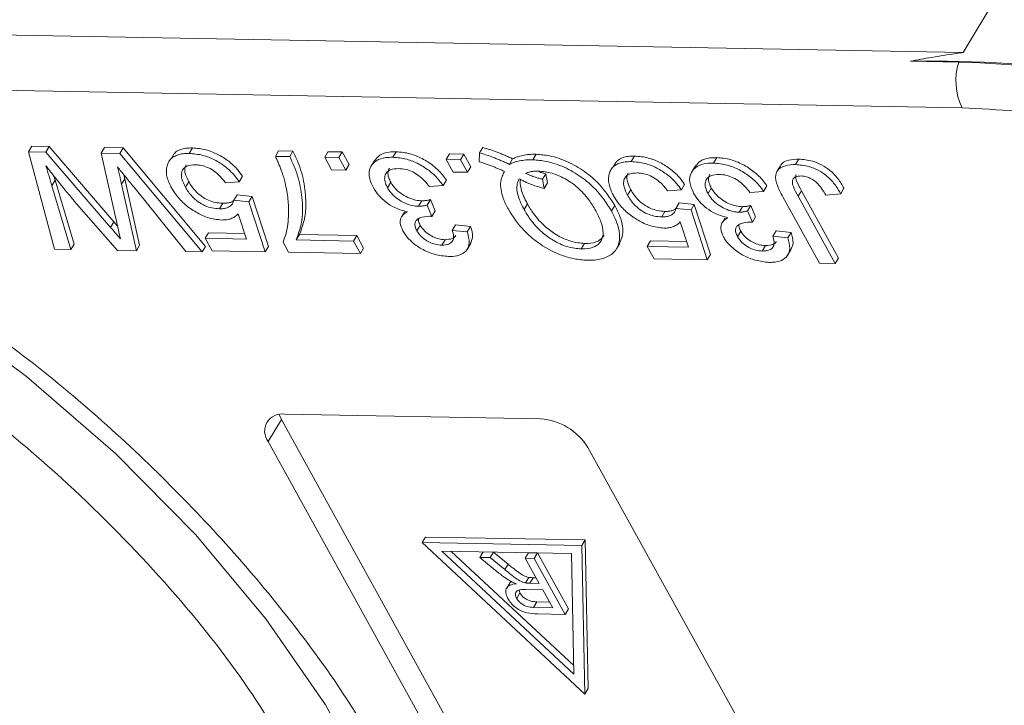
# Model space of a CAD drawing. Header units: millimetres. Extents: x 8853 to 11418, y 45 to 1005.
# Tile 91 of 256: x 9657 to 9679, y 692 to 707. Entities that reach past the tile are written whole.
import ezdxf

# ---------------------------------------------------------------- set-up
doc = ezdxf.new("R2010")
doc.units = ezdxf.units.MM

msp = doc.modelspace()

# ---------------------------------------------------------------- linework, layer by layer
at = {"color": 7, "linetype": 'Continuous', "lineweight": 15}
for p, q in [((9678.956, 707.487), (9678.046, 705.977)), ((9678.046, 705.977), (9649.964, 706.492)), ((9677.953, 705.767), (9676.883, 705.786)), ((9649.153, 705.284), (9678.024, 704.755)), ((9657.496, 703.909), (9657.423, 703.788)), ((9657.996, 701.639), (9657.423, 703.788)), ((9657.423, 703.788), (9657.805, 703.781)), ((9657.496, 703.909), (9657.878, 703.902)), ((9657.878, 703.902), (9657.805, 703.781)), ((9657.805, 703.781), (9659.235, 702.121)), ((9657.878, 703.902), (9659.307, 702.241)), ((9659.027, 703.759), (9659.1, 703.88)), ((9659.1, 703.88), (9659.512, 703.872)), ((9659.512, 703.872), (9659.439, 703.751)), ((9659.512, 703.872), (9661.328, 701.7)), ((9660.968, 703.751), (9661.04, 703.872)), ((9662.942, 703.809), (9662.87, 703.688)), ((9662.942, 703.809), (9663.259, 703.804)), ((9663.259, 703.804), (9663.186, 703.683)), ((9663.958, 703.669), (9664.031, 703.789)), ((9664.031, 703.789), (9664.347, 703.784)), ((9664.347, 703.784), (9664.274, 703.663)), ((9664.347, 703.784), (9664.5, 703.507)), ((9665.465, 703.668), (9665.538, 703.789)), ((9667.448, 703.883), (9667.375, 703.762)), ((9659.387, 702.152), (9659.027, 703.759)), ((9659.027, 703.759), (9659.439, 703.751)), ((9659.439, 703.751), (9661.256, 701.579)), ((9660.639, 703.753), (9660.567, 703.633)), ((9662.87, 703.688), (9663.186, 703.683)), ((9663.958, 703.669), (9664.274, 703.663)), ((9664.111, 703.392), (9663.958, 703.669)), ((9664.274, 703.663), (9664.427, 703.386)), ((9665.065, 703.605), (9664.992, 703.484)), ((9666.64, 703.619), (9666.713, 703.74)), ((9666.64, 703.619), (9666.957, 703.614)), ((9666.794, 703.342), (9666.64, 703.619)), ((9666.713, 703.74), (9667.03, 703.734)), ((9667.03, 703.734), (9666.957, 703.614)), ((9666.957, 703.614), (9667.11, 703.336)), ((9667.03, 703.734), (9667.183, 703.457)), ((9667.37, 703.567), (9667.375, 703.762)), ((9668.106, 703.632), (9668.034, 703.511)), ((9668.625, 703.733), (9668.552, 703.612)), ((9670.396, 703.574), (9670.324, 703.454)), ((9670.724, 703.572), (9670.797, 703.693)), ((9672.539, 703.539), (9672.612, 703.659)), ((9674.347, 703.505), (9674.42, 703.626)), ((9664.427, 703.386), (9664.111, 703.392)), ((9664.5, 703.507), (9664.427, 703.386)), ((9667.11, 703.336), (9666.794, 703.342)), ((9667.183, 703.457), (9667.11, 703.336)), ((9667.928, 703.353), (9667.899, 703.305)), ((9672.139, 703.475), (9672.066, 703.354)), ((9674.009, 703.471), (9673.936, 703.35)), ((9658.011, 703.159), (9657.938, 703.039)), ((9657.983, 703.254), (9658.011, 703.159)), ((9658.011, 703.159), (9658.428, 701.753)), ((9659.547, 703.193), (9659.474, 703.072)), ((9659.547, 703.193), (9659.875, 701.727)), ((9660.957, 703.129), (9660.885, 703.008)), ((9662.072, 703.127), (9661.77, 703.105)), ((9662.144, 703.248), (9662.072, 703.127)), ((9665.416, 703.118), (9665.343, 702.997)), ((9666.643, 703.166), (9666.57, 703.045)), ((9668.763, 703.184), (9668.836, 703.305)), ((9668.803, 702.98), (9668.763, 703.184)), ((9668.876, 703.101), (9668.836, 703.305)), ((9657.938, 703.039), (9658.355, 701.632)), ((9659.474, 703.072), (9659.802, 701.606)), ((9660.896, 701.586), (9659.744, 703.014)), ((9666.57, 703.045), (9666.269, 703.023)), ((9668.803, 702.98), (9668.876, 703.101)), ((9670.714, 702.95), (9670.642, 702.829)), ((9671.829, 702.948), (9671.527, 702.926)), ((9671.901, 703.069), (9671.829, 702.948)), ((9672.49, 702.989), (9672.418, 702.868)), ((9673.645, 702.915), (9673.343, 702.893)), ((9673.717, 703.036), (9673.645, 702.915)), ((9674.477, 702.93), (9674.404, 702.809)), ((9674.477, 702.93), (9675.299, 701.444)), ((9675.418, 702.984), (9675.346, 702.863)), ((9659.383, 701.614), (9658.432, 702.703)), ((9662.026, 702.839), (9661.953, 702.718)), ((9661.953, 702.718), (9662.285, 702.685)), ((9662.026, 702.839), (9662.358, 702.805)), ((9662.358, 702.805), (9662.285, 702.685)), ((9662.285, 702.685), (9662.645, 701.581)), ((9662.358, 702.805), (9662.718, 701.702)), ((9666.101, 702.708), (9666.029, 702.587)), ((9666.29, 702.733), (9666.217, 702.613)), ((9666.29, 702.733), (9666.395, 702.485)), ((9674.878, 701.329), (9674.067, 702.796)), ((9674.404, 702.809), (9675.226, 701.323)), ((9675.346, 702.863), (9675.016, 702.835)), ((9661.711, 702.653), (9661.638, 702.532)), ((9666.217, 702.613), (9666.322, 702.364)), ((9666.395, 702.485), (9666.322, 702.364)), ((9668.359, 702.517), (9668.431, 702.638)), ((9670.361, 702.605), (9670.288, 702.484)), ((9671.468, 702.474), (9671.395, 702.353)), ((9671.783, 702.66), (9671.71, 702.539)), ((9671.71, 702.539), (9672.042, 702.506)), ((9671.783, 702.66), (9672.115, 702.627)), ((9672.115, 702.627), (9672.042, 702.506)), ((9672.042, 702.506), (9672.402, 701.402)), ((9672.115, 702.627), (9672.474, 701.523)), ((9673.176, 702.578), (9673.103, 702.457)), ((9673.364, 702.604), (9673.291, 702.483)), ((9673.291, 702.483), (9673.397, 702.234)), ((9673.364, 702.604), (9673.469, 702.355)), ((9662.233, 701.863), (9662.049, 702.42)), ((9665.656, 702.352), (9665.646, 702.336)), ((9665.719, 702.457), (9665.66, 702.36)), ((9672.793, 702.327), (9672.734, 702.23)), ((9673.469, 702.355), (9673.397, 702.234)), ((9659.307, 702.241), (9659.235, 702.121)), ((9666.068, 702.166), (9665.995, 702.045)), ((9666.847, 702.175), (9666.774, 702.054)), ((9666.774, 702.054), (9667.106, 702.02)), ((9666.847, 702.175), (9667.178, 702.141)), ((9667.178, 702.141), (9667.106, 702.02)), ((9671.99, 701.684), (9671.806, 702.241)), ((9672.73, 702.223), (9672.72, 702.207)), ((9673.142, 702.036), (9673.07, 701.915)), ((9673.921, 702.045), (9673.848, 701.924)), ((9673.921, 702.045), (9674.253, 702.011)), ((9661.393, 702.001), (9661.321, 701.88)), ((9661.474, 701.603), (9661.321, 701.88)), ((9661.321, 701.88), (9662.233, 701.863)), ((9661.393, 702.001), (9662.192, 701.986)), ((9663.327, 701.843), (9663.399, 701.964)), ((9663.327, 701.843), (9664.592, 701.82)), ((9663.399, 701.964), (9664.665, 701.941)), ((9664.665, 701.941), (9664.592, 701.82)), ((9664.592, 701.82), (9664.746, 701.543)), ((9664.665, 701.941), (9664.818, 701.664)), ((9666.615, 701.85), (9666.542, 701.729)), ((9671.15, 701.822), (9671.077, 701.701)), ((9671.15, 701.822), (9671.949, 701.807)), ((9673.848, 701.924), (9674.18, 701.891)), ((9674.253, 702.011), (9674.18, 701.891)), ((9658.355, 701.632), (9657.996, 701.639)), ((9658.428, 701.753), (9658.355, 701.632)), ((9659.802, 701.606), (9659.383, 701.614)), ((9659.875, 701.727), (9659.802, 701.606)), ((9661.328, 701.7), (9661.256, 701.579)), ((9662.645, 701.581), (9661.474, 701.603)), ((9662.718, 701.702), (9662.645, 701.581)), ((9663.163, 701.572), (9663.039, 701.796)), ((9664.818, 701.664), (9664.746, 701.543)), ((9667.1, 701.635), (9667.173, 701.756)), ((9669.621, 701.645), (9669.694, 701.766)), ((9670.397, 701.646), (9670.47, 701.767)), ((9671.231, 701.424), (9671.077, 701.701)), ((9671.077, 701.701), (9671.99, 701.684)), ((9673.689, 701.72), (9673.616, 701.599)), ((9674.174, 701.505), (9674.247, 701.626)), ((9661.256, 701.579), (9660.896, 701.586)), ((9664.746, 701.543), (9663.163, 701.572)), ((9672.402, 701.402), (9671.231, 701.424)), ((9672.474, 701.523), (9672.402, 701.402)), ((9675.299, 701.444), (9675.226, 701.323)), ((9675.226, 701.323), (9674.878, 701.329)), ((9662.953, 697.993), (9663.004, 697.881)), ((9663.077, 698.002), (9668.719, 697.898)), ((9662.713, 697.397), (9663.004, 697.881)), ((9663.004, 697.881), (9670.857, 683.681)), ((9670.566, 683.198), (9662.713, 697.397)), ((9669.766, 697.268), (9677.62, 683.069)), ((9666.181, 695.293), (9666.108, 695.172)), ((9669.634, 695.108), (9666.108, 695.172)), ((9666.108, 695.172), (9669.702, 691.83)), ((9669.707, 695.228), (9666.181, 695.293)), ((9669.707, 695.228), (9669.634, 695.108)), ((9669.702, 691.83), (9669.634, 695.108)), ((9669.774, 691.951), (9669.707, 695.228)), ((9666.542, 694.981), (9669.405, 694.928)), ((9669.459, 692.268), (9666.542, 694.981)), ((9669.455, 692.461), (9666.749, 694.977)), ((9667.384, 694.843), (9667.456, 694.964)), ((9667.612, 694.839), (9667.684, 694.96)), ((9668.004, 694.696), (9667.684, 694.96)), ((9668.385, 694.825), (9668.458, 694.946)), ((9668.657, 694.942), (9668.458, 694.946)), ((9668.584, 694.821), (9668.657, 694.942)), ((9669.34, 693.707), (9668.657, 694.942)), ((9669.405, 694.928), (9669.459, 692.268)), ((9667.804, 694.498), (9667.384, 694.843)), ((9667.384, 694.843), (9667.612, 694.839)), ((9667.612, 694.839), (9667.932, 694.575)), ((9667.932, 694.575), (9668.004, 694.696)), ((9668.385, 694.825), (9668.692, 694.271)), ((9668.584, 694.821), (9668.385, 694.825)), ((9668.584, 694.821), (9669.267, 693.587)), ((9668.048, 694.289), (9667.975, 694.168)), ((9668.074, 694.312), (9668.049, 694.288)), ((9668.387, 694.282), (9668.46, 694.403)), ((9668.488, 694.275), (9668.561, 694.395)), ((9668.488, 694.275), (9668.692, 694.271)), ((9668.624, 694.394), (9668.561, 694.395)), ((9668.195, 693.939), (9668.268, 694.06)), ((9668.268, 694.06), (9668.247, 694.121)), ((9668.393, 694.135), (9668.771, 694.128)), ((9668.771, 694.128), (9668.99, 693.733)), ((9668.569, 693.74), (9668.642, 693.861)), ((9668.921, 693.856), (9668.642, 693.861)), ((9668.99, 693.733), (9668.569, 693.74)), ((9669.267, 693.587), (9668.655, 693.598)), ((9669.267, 693.587), (9669.34, 693.707)), ((9669.702, 691.83), (9669.774, 691.951))]:
    msp.add_line(p, q, dxfattribs=at)
at = {"color": 7, "linetype": 'Continuous', "lineweight": 15, "flags": 128}
msp.add_lwpolyline([(9645.862, 705.069), (9648.28, 704.189), (9650.676, 703.107), (9653.015, 701.84), (9655.261, 700.408), (9657.38, 698.832), (9659.339, 697.136), (9661.109, 695.346), (9662.662, 693.489), (9663.975, 691.594), (9665.029, 689.69), (9665.806, 687.805), (9666.296, 685.968), (9666.49, 684.207), (9666.386, 682.549), (9665.985, 681.019), (9665.407, 679.822)], dxfattribs=at)
at = {"color": 7, "linetype": 'Continuous', "lineweight": 15}
for centre, radius, start, end in [((9677.336, 680.395), 25.395, 71.4087, 91.0234), ((9679.24, 705.349), 1.353, 162.0005, 206.0242), ((9677.157, 679.571), 26.208, 71.9714, 88.2611), ((9663.01, 697.63), 0.377, 79.7431, 218.1605), ((9668.635, 696.573), 1.328, 31.5519, 86.3409)]:
    msp.add_arc(centre, radius, start, end, dxfattribs=at)
for points, knots in [([(9678.046, 705.977), (9678.038, 705.975), (9677.804, 705.943), (9677.413, 705.883), (9677.038, 705.815), (9676.883, 705.786)], [0, 0, 0, 0, 0.0204398, 0.5957565, 1, 1, 1, 1]), ([(9644.548, 704.2), (9645.467, 703.912), (9647.341, 703.325), (9650.185, 702.055), (9653.008, 700.498), (9655.707, 698.665), (9658.181, 696.629), (9660.334, 694.464), (9662.141, 692.255), (9663.03, 690.776), (9663.466, 690.05)], [0, 0, 0, 0, 0.119843, 0.244, 0.371208, 0.5, 0.628792, 0.756, 0.880157, 1, 1, 1, 1]), ([(9660.643, 703.751), (9660.654, 703.763), (9660.687, 703.8), (9660.774, 703.84), (9660.877, 703.864), (9660.968, 703.872), (9661.016, 703.872), (9661.04, 703.872)], [0, 0, 0, 0, 0.133423, 0.416271, 0.710551, 0.854799, 1, 1, 1, 1]), ([(9661.04, 703.872), (9661.139, 703.864), (9661.319, 703.85), (9661.603, 703.739), (9661.848, 703.584), (9662.029, 703.411), (9662.111, 703.295), (9662.144, 703.248)], [0, 0, 0, 0, 0.248379, 0.451028, 0.653732, 0.857674, 1, 1, 1, 1]), ([(9663.259, 703.804), (9663.298, 703.721), (9663.414, 703.474), (9663.519, 703.07), (9663.555, 702.642), (9663.517, 702.268), (9663.439, 702.066), (9663.399, 701.964)], [0, 0, 0, 0, 0.1208896, 0.3630487, 0.6114263, 0.8042019, 1, 1, 1, 1]), ([(9665.07, 703.601), (9665.1, 703.641), (9665.169, 703.732), (9665.347, 703.785), (9665.485, 703.788), (9665.538, 703.789)], [0, 0, 0, 0, 0.333604, 0.74663, 1, 1, 1, 1]), ([(9665.538, 703.789), (9665.637, 703.781), (9665.821, 703.765), (9666.112, 703.646), (9666.365, 703.483), (9666.54, 703.312), (9666.617, 703.203), (9666.643, 703.166)], [0, 0, 0, 0, 0.2495954, 0.4606301, 0.6714689, 0.8868588, 1, 1, 1, 1]), ([(9667.448, 703.883), (9667.5, 703.868), (9667.604, 703.839), (9667.738, 703.791), (9667.848, 703.748), (9667.934, 703.712), (9668.02, 703.673), (9668.078, 703.646), (9668.106, 703.632)], [0, 0, 0, 0, 0.237022, 0.475091, 0.605871, 0.736859, 0.868386, 1, 1, 1, 1]), ([(9660.968, 703.751), (9660.921, 703.75), (9660.828, 703.749), (9660.705, 703.721), (9660.603, 703.67), (9660.54, 703.609), (9660.505, 703.549), (9660.492, 703.516), (9660.486, 703.5)], [0, 0, 0, 0, 0.195914, 0.39631, 0.592972, 0.797743, 0.898464, 1, 1, 1, 1]), ([(9660.968, 703.751), (9661.067, 703.743), (9661.246, 703.729), (9661.531, 703.618), (9661.775, 703.463), (9661.956, 703.29), (9662.038, 703.175), (9662.072, 703.127)], [0, 0, 0, 0, 0.248379, 0.451028, 0.653732, 0.857674, 1, 1, 1, 1]), ([(9663.085, 703.103), (9663.075, 703.143), (9663.055, 703.222), (9663.02, 703.331), (9662.983, 703.429), (9662.948, 703.515), (9662.91, 703.602), (9662.883, 703.659), (9662.87, 703.688)], [0, 0, 0, 0, 0.207128, 0.414579, 0.560657, 0.706858, 0.853397, 1, 1, 1, 1]), ([(9663.186, 703.683), (9663.225, 703.6), (9663.342, 703.354), (9663.447, 702.949), (9663.482, 702.521), (9663.444, 702.147), (9663.366, 701.945), (9663.327, 701.843)], [0, 0, 0, 0, 0.12089, 0.363049, 0.611426, 0.804202, 1, 1, 1, 1]), ([(9665.026, 703.005), (9664.988, 703.089), (9664.913, 703.258), (9664.959, 703.462), (9665.091, 703.604), (9665.274, 703.665), (9665.412, 703.667), (9665.465, 703.668)], [0, 0, 0, 0, 0.228572, 0.459007, 0.660095, 0.870765, 1, 1, 1, 1]), ([(9665.465, 703.668), (9665.565, 703.66), (9665.748, 703.644), (9666.039, 703.526), (9666.292, 703.362), (9666.467, 703.191), (9666.544, 703.082), (9666.57, 703.045)], [0, 0, 0, 0, 0.249595, 0.46063, 0.671469, 0.886859, 1, 1, 1, 1]), ([(9667.929, 703.353), (9667.903, 703.365), (9667.851, 703.388), (9667.773, 703.422), (9667.695, 703.454), (9667.602, 703.49), (9667.493, 703.53), (9667.412, 703.555), (9667.37, 703.567)], [0, 0, 0, 0, 0.1399626, 0.2799557, 0.4199377, 0.560053, 0.7795716, 1, 1, 1, 1]), ([(9667.375, 703.762), (9667.427, 703.747), (9667.531, 703.718), (9667.665, 703.67), (9667.775, 703.627), (9667.861, 703.591), (9667.948, 703.552), (9668.005, 703.525), (9668.034, 703.511)], [0, 0, 0, 0, 0.237022, 0.475091, 0.605871, 0.736859, 0.868386, 1, 1, 1, 1]), ([(9668.034, 703.511), (9668.067, 703.527), (9668.136, 703.559), (9668.237, 703.586), (9668.325, 703.6), (9668.398, 703.608), (9668.473, 703.612), (9668.526, 703.612), (9668.552, 703.612)], [0, 0, 0, 0, 0.236029, 0.474761, 0.60501, 0.7357, 0.867655, 1, 1, 1, 1]), ([(9668.106, 703.632), (9668.14, 703.648), (9668.208, 703.68), (9668.309, 703.706), (9668.398, 703.721), (9668.471, 703.729), (9668.546, 703.733), (9668.598, 703.733), (9668.625, 703.733)], [0, 0, 0, 0, 0.236029, 0.474761, 0.60501, 0.7357, 0.867655, 1, 1, 1, 1]), ([(9668.552, 703.612), (9668.65, 703.604), (9668.869, 703.588), (9669.247, 703.46), (9669.625, 703.242), (9670.01, 702.911), (9670.182, 702.646), (9670.288, 702.484)], [0, 0, 0, 0, 0.150098, 0.337156, 0.525352, 0.708308, 1, 1, 1, 1]), ([(9668.625, 703.733), (9668.722, 703.725), (9668.942, 703.709), (9669.319, 703.581), (9669.698, 703.363), (9670.083, 703.031), (9670.255, 702.767), (9670.361, 702.605)], [0, 0, 0, 0, 0.150098, 0.337156, 0.525352, 0.708308, 1, 1, 1, 1]), ([(9670.724, 703.572), (9670.678, 703.571), (9670.585, 703.57), (9670.462, 703.542), (9670.36, 703.491), (9670.297, 703.43), (9670.261, 703.37), (9670.249, 703.337), (9670.243, 703.321)], [0, 0, 0, 0, 0.195914, 0.39631, 0.592972, 0.797743, 0.898464, 1, 1, 1, 1]), ([(9670.4, 703.572), (9670.411, 703.584), (9670.444, 703.621), (9670.531, 703.661), (9670.634, 703.685), (9670.725, 703.693), (9670.773, 703.693), (9670.797, 703.693)], [0, 0, 0, 0, 0.133423, 0.416271, 0.710551, 0.854799, 1, 1, 1, 1]), ([(9670.724, 703.572), (9670.823, 703.564), (9671.003, 703.55), (9671.288, 703.439), (9671.532, 703.284), (9671.713, 703.111), (9671.795, 702.996), (9671.829, 702.948)], [0, 0, 0, 0, 0.248379, 0.451028, 0.653732, 0.857674, 1, 1, 1, 1]), ([(9670.797, 703.693), (9670.896, 703.685), (9671.076, 703.671), (9671.36, 703.56), (9671.605, 703.405), (9671.786, 703.232), (9671.868, 703.117), (9671.901, 703.069)], [0, 0, 0, 0, 0.248379, 0.451028, 0.653732, 0.857674, 1, 1, 1, 1]), ([(9672.144, 703.471), (9672.175, 703.512), (9672.243, 703.602), (9672.421, 703.656), (9672.56, 703.658), (9672.612, 703.659)], [0, 0, 0, 0, 0.333604, 0.74663, 1, 1, 1, 1]), ([(9672.612, 703.659), (9672.712, 703.651), (9672.895, 703.635), (9673.186, 703.517), (9673.439, 703.353), (9673.614, 703.182), (9673.691, 703.073), (9673.717, 703.036)], [0, 0, 0, 0, 0.2495954, 0.4606301, 0.6714689, 0.8868588, 1, 1, 1, 1]), ([(9674.017, 703.467), (9674.023, 703.483), (9674.044, 703.538), (9674.162, 703.6), (9674.303, 703.626), (9674.402, 703.626), (9674.42, 703.626)], [0, 0, 0, 0, 0.13032, 0.452849, 0.901185, 1, 1, 1, 1]), ([(9674.42, 703.626), (9674.519, 703.618), (9674.681, 703.606), (9674.925, 703.508), (9675.125, 703.374), (9675.298, 703.191), (9675.377, 703.055), (9675.418, 702.984)], [0, 0, 0, 0, 0.257051, 0.4188059, 0.5813296, 0.7801411, 1, 1, 1, 1]), ([(9658.432, 702.703), (9658.365, 702.783), (9658.26, 702.908), (9658.123, 703.078), (9658.015, 703.212), (9657.91, 703.347), (9657.841, 703.437), (9657.806, 703.482)], [0, 0, 0, 0, 0.310606, 0.482888, 0.655191, 0.82758, 1, 1, 1, 1]), ([(9657.806, 703.482), (9657.818, 703.442), (9657.842, 703.362), (9657.875, 703.249), (9657.908, 703.141), (9657.928, 703.073), (9657.938, 703.039)], [0, 0, 0, 0, 0.27018, 0.54036, 0.770179, 1, 1, 1, 1]), ([(9659.744, 703.014), (9659.711, 703.054), (9659.646, 703.135), (9659.554, 703.248), (9659.468, 703.354), (9659.415, 703.42), (9659.389, 703.453)], [0, 0, 0, 0, 0.275241, 0.550482, 0.775241, 1, 1, 1, 1]), ([(9659.389, 703.453), (9659.398, 703.414), (9659.415, 703.335), (9659.438, 703.233), (9659.458, 703.145), (9659.469, 703.096), (9659.474, 703.072)], [0, 0, 0, 0, 0.308896, 0.617792, 0.808896, 1, 1, 1, 1]), ([(9660.486, 703.5), (9660.478, 703.467), (9660.46, 703.399), (9660.466, 703.285), (9660.498, 703.164), (9660.54, 703.067), (9660.57, 703.011), (9660.577, 702.997)], [0, 0, 0, 0, 0.228036, 0.461347, 0.689746, 0.923403, 1, 1, 1, 1]), ([(9661.103, 703.502), (9661.037, 703.497), (9660.924, 703.49), (9660.828, 703.413), (9660.792, 703.315), (9660.802, 703.178), (9660.854, 703.07), (9660.885, 703.008)], [0, 0, 0, 0, 0.2426891, 0.4065842, 0.570206, 0.7509459, 1, 1, 1, 1]), ([(9660.898, 703.501), (9660.888, 703.48), (9660.862, 703.426), (9660.876, 703.298), (9660.928, 703.191), (9660.957, 703.129)], [0, 0, 0, 0, 0.208655, 0.541437, 1, 1, 1, 1]), ([(9661.77, 703.105), (9661.719, 703.171), (9661.635, 703.276), (9661.469, 703.401), (9661.32, 703.47), (9661.196, 703.497), (9661.129, 703.5), (9661.103, 703.502)], [0, 0, 0, 0, 0.323008, 0.519347, 0.717293, 0.893001, 1, 1, 1, 1]), ([(9665.592, 703.419), (9665.524, 703.415), (9665.41, 703.408), (9665.311, 703.328), (9665.274, 703.225), (9665.288, 703.109), (9665.327, 703.03), (9665.343, 702.997)], [0, 0, 0, 0, 0.269591, 0.459441, 0.648883, 0.856246, 1, 1, 1, 1]), ([(9665.386, 703.427), (9665.374, 703.401), (9665.344, 703.341), (9665.361, 703.23), (9665.4, 703.151), (9665.416, 703.118)], [0, 0, 0, 0, 0.310413, 0.717671, 1, 1, 1, 1]), ([(9666.269, 703.023), (9666.199, 703.105), (9666.097, 703.226), (9665.903, 703.351), (9665.744, 703.408), (9665.645, 703.415), (9665.592, 703.419)], [0, 0, 0, 0, 0.404921, 0.593605, 0.78306, 1, 1, 1, 1]), ([(9668.012, 702.52), (9667.99, 702.561), (9667.947, 702.644), (9667.887, 702.79), (9667.842, 702.957), (9667.837, 703.119), (9667.869, 703.252), (9667.909, 703.319), (9667.929, 703.353)], [0, 0, 0, 0, 0.1326843, 0.2660412, 0.4742143, 0.6889345, 0.8428267, 1, 1, 1, 1]), ([(9668.393, 703.312), (9668.412, 703.32), (9668.451, 703.336), (9668.506, 703.35), (9668.554, 703.357), (9668.591, 703.361), (9668.631, 703.363), (9668.658, 703.363), (9668.671, 703.363)], [0, 0, 0, 0, 0.244198, 0.490285, 0.616798, 0.743692, 0.871739, 1, 1, 1, 1]), ([(9668.671, 703.363), (9668.771, 703.353), (9668.972, 703.335), (9669.284, 703.192), (9669.569, 702.988), (9669.787, 702.745), (9669.892, 702.57), (9669.94, 702.489)], [0, 0, 0, 0, 0.20131, 0.404755, 0.576193, 0.805812, 1, 1, 1, 1]), ([(9668.836, 703.305), (9668.81, 703.311), (9668.762, 703.323), (9668.713, 703.338), (9668.691, 703.345)], [0, 0, 0, 0, 0.534824, 1, 1, 1, 1]), ([(9672.1, 702.876), (9672.063, 702.96), (9671.988, 703.128), (9672.033, 703.332), (9672.165, 703.474), (9672.348, 703.535), (9672.487, 703.538), (9672.539, 703.539)], [0, 0, 0, 0, 0.228572, 0.459007, 0.660095, 0.870765, 1, 1, 1, 1]), ([(9672.539, 703.539), (9672.639, 703.53), (9672.823, 703.515), (9673.114, 703.396), (9673.366, 703.232), (9673.541, 703.061), (9673.618, 702.952), (9673.645, 702.915)], [0, 0, 0, 0, 0.249595, 0.46063, 0.671469, 0.886859, 1, 1, 1, 1]), ([(9674.067, 702.796), (9674.024, 702.878), (9673.937, 703.044), (9673.89, 703.258), (9673.955, 703.399), (9674.086, 703.481), (9674.23, 703.505), (9674.329, 703.505), (9674.347, 703.505)], [0, 0, 0, 0, 0.230985, 0.464973, 0.609952, 0.754605, 0.955682, 1, 1, 1, 1]), ([(9674.347, 703.505), (9674.446, 703.498), (9674.608, 703.485), (9674.853, 703.387), (9675.052, 703.253), (9675.225, 703.07), (9675.304, 702.934), (9675.346, 702.863)], [0, 0, 0, 0, 0.257051, 0.4188059, 0.5813296, 0.7801411, 1, 1, 1, 1]), ([(9659.527, 703.282), (9659.528, 703.276), (9659.535, 703.247), (9659.542, 703.217), (9659.547, 703.193)], [0, 0, 0, 0, 0.183492, 1, 1, 1, 1]), ([(9660.957, 703.129), (9661.001, 703.059), (9661.071, 702.946), (9661.233, 702.804), (9661.388, 702.715), (9661.555, 702.663), (9661.656, 702.656), (9661.711, 702.653)], [0, 0, 0, 0, 0.284133, 0.463731, 0.644535, 0.805022, 1, 1, 1, 1]), ([(9665.416, 703.118), (9665.452, 703.064), (9665.516, 702.965), (9665.673, 702.842), (9665.836, 702.756), (9665.985, 702.714), (9666.069, 702.709), (9666.101, 702.708)], [0, 0, 0, 0, 0.254178, 0.457835, 0.661032, 0.868746, 1, 1, 1, 1]), ([(9668.359, 702.517), (9668.337, 702.558), (9668.293, 702.64), (9668.239, 702.773), (9668.201, 702.913), (9668.196, 703.034), (9668.216, 703.127), (9668.24, 703.17), (9668.252, 703.192)], [0, 0, 0, 0, 0.166848, 0.334564, 0.540524, 0.752508, 0.875078, 1, 1, 1, 1]), ([(9668.252, 703.192), (9668.278, 703.178), (9668.328, 703.151), (9668.406, 703.114), (9668.484, 703.08), (9668.577, 703.045), (9668.683, 703.011), (9668.763, 702.99), (9668.803, 702.98)], [0, 0, 0, 0, 0.141069, 0.282767, 0.423903, 0.56572, 0.782095, 1, 1, 1, 1]), ([(9668.279, 703.178), (9668.276, 703.156), (9668.266, 703.092), (9668.289, 702.968), (9668.333, 702.837), (9668.385, 702.726), (9668.416, 702.667), (9668.431, 702.638)], [0, 0, 0, 0, 0.134861, 0.407662, 0.68826, 0.843893, 1, 1, 1, 1]), ([(9668.763, 703.184), (9668.737, 703.191), (9668.686, 703.203), (9668.616, 703.224), (9668.554, 703.245), (9668.5, 703.265), (9668.446, 703.288), (9668.411, 703.304), (9668.393, 703.312)], [0, 0, 0, 0, 0.2105407, 0.4218235, 0.5655569, 0.7096369, 0.8547182, 1, 1, 1, 1]), ([(9670.243, 703.321), (9670.234, 703.288), (9670.217, 703.22), (9670.223, 703.106), (9670.255, 702.985), (9670.297, 702.888), (9670.327, 702.832), (9670.334, 702.818)], [0, 0, 0, 0, 0.228036, 0.461347, 0.689746, 0.923403, 1, 1, 1, 1]), ([(9670.86, 703.323), (9670.793, 703.318), (9670.681, 703.311), (9670.585, 703.234), (9670.549, 703.136), (9670.559, 702.999), (9670.611, 702.891), (9670.642, 702.829)], [0, 0, 0, 0, 0.242689, 0.406584, 0.570206, 0.750946, 1, 1, 1, 1]), ([(9670.655, 703.322), (9670.645, 703.301), (9670.619, 703.247), (9670.633, 703.119), (9670.685, 703.012), (9670.714, 702.95)], [0, 0, 0, 0, 0.208655, 0.541437, 1, 1, 1, 1]), ([(9671.527, 702.926), (9671.475, 702.992), (9671.392, 703.097), (9671.226, 703.222), (9671.077, 703.291), (9670.953, 703.318), (9670.886, 703.321), (9670.86, 703.323)], [0, 0, 0, 0, 0.323008, 0.519347, 0.717293, 0.893001, 1, 1, 1, 1]), ([(9672.666, 703.289), (9672.599, 703.285), (9672.484, 703.278), (9672.386, 703.198), (9672.348, 703.095), (9672.362, 702.979), (9672.402, 702.9), (9672.418, 702.868)], [0, 0, 0, 0, 0.269591, 0.459441, 0.648883, 0.856246, 1, 1, 1, 1]), ([(9672.461, 703.298), (9672.448, 703.272), (9672.418, 703.211), (9672.436, 703.1), (9672.474, 703.021), (9672.49, 702.989)], [0, 0, 0, 0, 0.310413, 0.717671, 1, 1, 1, 1]), ([(9673.343, 702.893), (9673.274, 702.976), (9673.171, 703.097), (9672.977, 703.221), (9672.818, 703.278), (9672.719, 703.286), (9672.666, 703.289)], [0, 0, 0, 0, 0.404921, 0.593605, 0.78306, 1, 1, 1, 1]), ([(9674.471, 703.256), (9674.428, 703.253), (9674.354, 703.248), (9674.294, 703.194), (9674.271, 703.12), (9674.307, 702.988), (9674.365, 702.88), (9674.404, 702.809)], [0, 0, 0, 0, 0.19306, 0.330934, 0.468862, 0.645656, 1, 1, 1, 1]), ([(9674.364, 703.284), (9674.359, 703.271), (9674.343, 703.232), (9674.383, 703.107), (9674.439, 703.001), (9674.477, 702.93)], [0, 0, 0, 0, 0.131073, 0.420302, 1, 1, 1, 1]), ([(9675.016, 702.835), (9674.965, 702.919), (9674.894, 703.032), (9674.752, 703.165), (9674.644, 703.224), (9674.547, 703.252), (9674.494, 703.255), (9674.471, 703.256)], [0, 0, 0, 0, 0.4413221, 0.5983481, 0.7568563, 0.895495, 1, 1, 1, 1]), ([(9661.689, 702.284), (9661.587, 702.295), (9661.402, 702.314), (9661.117, 702.45), (9660.873, 702.619), (9660.69, 702.811), (9660.612, 702.94), (9660.577, 702.997)], [0, 0, 0, 0, 0.238357, 0.435095, 0.63094, 0.839011, 1, 1, 1, 1]), ([(9660.885, 703.008), (9660.928, 702.938), (9660.999, 702.826), (9661.16, 702.683), (9661.315, 702.594), (9661.482, 702.542), (9661.583, 702.536), (9661.638, 702.532)], [0, 0, 0, 0, 0.284133, 0.463731, 0.644535, 0.805022, 1, 1, 1, 1]), ([(9663.039, 701.796), (9663.063, 701.859), (9663.135, 702.048), (9663.165, 702.37), (9663.158, 702.744), (9663.11, 702.983), (9663.085, 703.103)], [0, 0, 0, 0, 0.165203, 0.496137, 0.746721, 1, 1, 1, 1]), ([(9665.784, 702.464), (9665.69, 702.489), (9665.527, 702.533), (9665.307, 702.672), (9665.136, 702.828), (9665.064, 702.944), (9665.026, 703.005)], [0, 0, 0, 0, 0.302387, 0.525374, 0.748493, 1, 1, 1, 1]), ([(9665.343, 702.997), (9665.379, 702.943), (9665.443, 702.844), (9665.6, 702.721), (9665.763, 702.635), (9665.912, 702.593), (9665.996, 702.589), (9666.029, 702.587)], [0, 0, 0, 0, 0.254178, 0.457835, 0.661032, 0.868746, 1, 1, 1, 1]), ([(9670.714, 702.95), (9670.758, 702.88), (9670.828, 702.767), (9670.99, 702.625), (9671.145, 702.536), (9671.312, 702.484), (9671.413, 702.477), (9671.468, 702.474)], [0, 0, 0, 0, 0.284133, 0.463731, 0.644535, 0.805022, 1, 1, 1, 1]), ([(9672.49, 702.989), (9672.526, 702.934), (9672.59, 702.835), (9672.747, 702.712), (9672.91, 702.626), (9673.059, 702.584), (9673.143, 702.58), (9673.176, 702.578)], [0, 0, 0, 0, 0.254178, 0.457835, 0.661032, 0.868746, 1, 1, 1, 1]), ([(9661.638, 702.532), (9661.668, 702.532), (9661.728, 702.533), (9661.804, 702.548), (9661.862, 702.577), (9661.905, 702.614), (9661.938, 702.661), (9661.948, 702.699), (9661.953, 702.718)], [0, 0, 0, 0, 0.1817742, 0.3670305, 0.5185126, 0.6750267, 0.8352872, 1, 1, 1, 1]), ([(9661.711, 702.653), (9661.741, 702.653), (9661.801, 702.654), (9661.876, 702.669), (9661.933, 702.696), (9661.959, 702.72), (9661.971, 702.732)], [0, 0, 0, 0, 0.276906, 0.559116, 0.789877, 1, 1, 1, 1]), ([(9666.101, 702.708), (9666.113, 702.708), (9666.136, 702.708), (9666.169, 702.711), (9666.201, 702.715), (9666.231, 702.72), (9666.261, 702.726), (9666.28, 702.731), (9666.29, 702.733)], [0, 0, 0, 0, 0.169524, 0.339551, 0.504185, 0.669008, 0.834436, 1, 1, 1, 1]), ([(9671.445, 702.105), (9671.344, 702.116), (9671.159, 702.135), (9670.873, 702.271), (9670.63, 702.44), (9670.447, 702.632), (9670.368, 702.762), (9670.334, 702.818)], [0, 0, 0, 0, 0.238357, 0.435095, 0.63094, 0.839011, 1, 1, 1, 1]), ([(9670.642, 702.829), (9670.685, 702.76), (9670.756, 702.647), (9670.917, 702.504), (9671.072, 702.415), (9671.239, 702.363), (9671.34, 702.357), (9671.395, 702.353)], [0, 0, 0, 0, 0.284133, 0.463731, 0.644535, 0.805022, 1, 1, 1, 1]), ([(9672.858, 702.334), (9672.764, 702.36), (9672.602, 702.403), (9672.381, 702.542), (9672.21, 702.699), (9672.138, 702.814), (9672.1, 702.876)], [0, 0, 0, 0, 0.302387, 0.525374, 0.748493, 1, 1, 1, 1]), ([(9672.418, 702.868), (9672.453, 702.813), (9672.518, 702.715), (9672.674, 702.591), (9672.837, 702.505), (9672.986, 702.463), (9673.07, 702.459), (9673.103, 702.457)], [0, 0, 0, 0, 0.254178, 0.457835, 0.661032, 0.868746, 1, 1, 1, 1]), ([(9666.029, 702.587), (9666.04, 702.587), (9666.064, 702.587), (9666.096, 702.59), (9666.128, 702.594), (9666.158, 702.599), (9666.188, 702.605), (9666.207, 702.61), (9666.217, 702.613)], [0, 0, 0, 0, 0.169524, 0.339551, 0.504185, 0.669008, 0.834436, 1, 1, 1, 1]), ([(9669.76, 701.396), (9669.663, 701.403), (9669.441, 701.418), (9669.057, 701.545), (9668.669, 701.765), (9668.285, 702.099), (9668.115, 702.361), (9668.012, 702.52)], [0, 0, 0, 0, 0.149201, 0.339719, 0.531658, 0.715646, 1, 1, 1, 1]), ([(9669.621, 701.645), (9669.52, 701.656), (9669.318, 701.676), (9669.006, 701.82), (9668.717, 702.034), (9668.503, 702.274), (9668.401, 702.446), (9668.359, 702.517)], [0, 0, 0, 0, 0.203222, 0.407586, 0.580719, 0.828764, 1, 1, 1, 1]), ([(9669.694, 701.766), (9669.593, 701.776), (9669.391, 701.797), (9669.079, 701.941), (9668.79, 702.155), (9668.576, 702.395), (9668.473, 702.567), (9668.431, 702.638)], [0, 0, 0, 0, 0.203222, 0.407586, 0.580719, 0.828764, 1, 1, 1, 1]), ([(9669.94, 702.489), (9669.982, 702.407), (9670.066, 702.241), (9670.12, 702.007), (9670.072, 701.816), (9669.931, 701.687), (9669.759, 701.646), (9669.648, 701.645), (9669.621, 701.645)], [0, 0, 0, 0, 0.199014, 0.399339, 0.580729, 0.762132, 0.942113, 1, 1, 1, 1]), ([(9670.288, 702.484), (9670.329, 702.401), (9670.441, 702.178), (9670.49, 701.866), (9670.395, 701.598), (9670.182, 701.448), (9669.949, 701.397), (9669.799, 701.396), (9669.76, 701.396)], [0, 0, 0, 0, 0.148072, 0.401988, 0.580808, 0.75998, 0.939061, 1, 1, 1, 1]), ([(9670.361, 702.605), (9670.401, 702.523), (9670.512, 702.3), (9670.572, 701.996), (9670.491, 701.832), (9670.461, 701.772)], [0, 0, 0, 0, 0.268828, 0.729819, 1, 1, 1, 1]), ([(9671.395, 702.353), (9671.425, 702.353), (9671.485, 702.354), (9671.561, 702.369), (9671.619, 702.398), (9671.662, 702.435), (9671.695, 702.482), (9671.705, 702.52), (9671.71, 702.539)], [0, 0, 0, 0, 0.181774, 0.36703, 0.518513, 0.675027, 0.835287, 1, 1, 1, 1]), ([(9671.468, 702.474), (9671.498, 702.474), (9671.558, 702.475), (9671.633, 702.49), (9671.69, 702.517), (9671.715, 702.541), (9671.727, 702.553)], [0, 0, 0, 0, 0.276906, 0.559116, 0.789877, 1, 1, 1, 1]), ([(9673.103, 702.457), (9673.114, 702.457), (9673.138, 702.457), (9673.171, 702.46), (9673.202, 702.464), (9673.233, 702.469), (9673.262, 702.476), (9673.282, 702.48), (9673.291, 702.483)], [0, 0, 0, 0, 0.169524, 0.339551, 0.504185, 0.669008, 0.834436, 1, 1, 1, 1]), ([(9673.176, 702.578), (9673.187, 702.578), (9673.211, 702.578), (9673.243, 702.581), (9673.275, 702.585), (9673.306, 702.59), (9673.335, 702.596), (9673.354, 702.601), (9673.364, 702.604)], [0, 0, 0, 0, 0.169524, 0.339551, 0.504185, 0.669008, 0.834436, 1, 1, 1, 1]), ([(9662.049, 702.42), (9662.037, 702.408), (9662.013, 702.384), (9661.973, 702.355), (9661.93, 702.331), (9661.874, 702.307), (9661.796, 702.287), (9661.725, 702.285), (9661.689, 702.284)], [0, 0, 0, 0, 0.1473637, 0.2953519, 0.4185536, 0.5425511, 0.7679639, 1, 1, 1, 1]), ([(9665.684, 702.042), (9665.658, 702.102), (9665.608, 702.219), (9665.643, 702.359), (9665.718, 702.429), (9665.771, 702.457), (9665.784, 702.464)], [0, 0, 0, 0, 0.328269, 0.636143, 0.9088, 1, 1, 1, 1]), ([(9666.275, 702.368), (9666.197, 702.361), (9666.08, 702.351), (9665.981, 702.285), (9665.945, 702.218), (9665.951, 702.136), (9665.98, 702.076), (9665.995, 702.045)], [0, 0, 0, 0, 0.36756, 0.550992, 0.695411, 0.839595, 1, 1, 1, 1]), ([(9666.026, 702.307), (9666.026, 702.291), (9666.026, 702.247), (9666.052, 702.198), (9666.068, 702.166)], [0, 0, 0, 0, 0.360196, 1, 1, 1, 1]), ([(9666.322, 702.364), (9666.318, 702.364), (9666.31, 702.365), (9666.299, 702.366), (9666.287, 702.367), (9666.279, 702.367), (9666.275, 702.368)], [0, 0, 0, 0, 0.250087, 0.500185, 0.75003, 1, 1, 1, 1]), ([(9672.758, 701.912), (9672.732, 701.972), (9672.683, 702.089), (9672.717, 702.229), (9672.793, 702.299), (9672.845, 702.327), (9672.858, 702.334)], [0, 0, 0, 0, 0.328269, 0.636143, 0.9088, 1, 1, 1, 1]), ([(9659.235, 702.121), (9659.252, 702.1), (9659.288, 702.058), (9659.342, 701.996), (9659.387, 701.944), (9659.423, 701.902), (9659.441, 701.881), (9659.45, 701.871)], [0, 0, 0, 0, 0.249998, 0.499996, 0.75, 0.874999, 1, 1, 1, 1]), ([(9659.307, 702.241), (9659.325, 702.221), (9659.352, 702.19), (9659.379, 702.159), (9659.387, 702.149)], [0, 0, 0, 0, 0.6734938, 1, 1, 1, 1]), ([(9659.45, 701.871), (9659.445, 701.89), (9659.436, 701.93), (9659.421, 701.996), (9659.405, 702.07), (9659.393, 702.125), (9659.387, 702.152)], [0, 0, 0, 0, 0.209513, 0.419031, 0.709515, 1, 1, 1, 1]), ([(9666.69, 701.48), (9666.59, 701.49), (9666.409, 701.508), (9666.124, 701.621), (9665.898, 701.777), (9665.754, 701.926), (9665.701, 702.013), (9665.684, 702.042)], [0, 0, 0, 0, 0.272752, 0.493599, 0.716338, 0.90619, 1, 1, 1, 1]), ([(9665.995, 702.045), (9666.023, 702.003), (9666.077, 701.922), (9666.206, 701.827), (9666.338, 701.762), (9666.452, 701.734), (9666.518, 701.73), (9666.542, 701.729)], [0, 0, 0, 0, 0.248767, 0.472673, 0.663516, 0.875579, 1, 1, 1, 1]), ([(9666.068, 702.166), (9666.096, 702.124), (9666.149, 702.043), (9666.279, 701.948), (9666.411, 701.883), (9666.525, 701.855), (9666.591, 701.851), (9666.615, 701.85)], [0, 0, 0, 0, 0.248767, 0.472673, 0.663516, 0.875579, 1, 1, 1, 1]), ([(9666.542, 701.729), (9666.599, 701.733), (9666.696, 701.739), (9666.78, 701.805), (9666.813, 701.901), (9666.796, 701.991), (9666.776, 702.047), (9666.774, 702.054)], [0, 0, 0, 0, 0.285919, 0.484989, 0.684325, 0.959069, 1, 1, 1, 1]), ([(9667.178, 702.141), (9667.202, 702.059), (9667.243, 701.914), (9667.193, 701.805), (9667.171, 701.757)], [0, 0, 0, 0, 0.565146, 1, 1, 1, 1]), ([(9671.806, 702.241), (9671.794, 702.229), (9671.77, 702.205), (9671.73, 702.176), (9671.687, 702.152), (9671.631, 702.128), (9671.553, 702.108), (9671.482, 702.106), (9671.445, 702.105)], [0, 0, 0, 0, 0.1473637, 0.2953519, 0.4185536, 0.5425511, 0.7679639, 1, 1, 1, 1]), ([(9673.349, 702.238), (9673.271, 702.231), (9673.154, 702.222), (9673.055, 702.155), (9673.02, 702.088), (9673.025, 702.006), (9673.054, 701.947), (9673.07, 701.915)], [0, 0, 0, 0, 0.36756, 0.550992, 0.695411, 0.839595, 1, 1, 1, 1]), ([(9673.101, 702.177), (9673.1, 702.162), (9673.1, 702.118), (9673.126, 702.068), (9673.142, 702.036)], [0, 0, 0, 0, 0.3601959, 1, 1, 1, 1]), ([(9673.142, 702.036), (9673.17, 701.994), (9673.224, 701.913), (9673.353, 701.818), (9673.485, 701.753), (9673.599, 701.725), (9673.665, 701.721), (9673.689, 701.72)], [0, 0, 0, 0, 0.248767, 0.472673, 0.663516, 0.875579, 1, 1, 1, 1]), ([(9673.397, 702.234), (9673.393, 702.234), (9673.385, 702.235), (9673.373, 702.236), (9673.361, 702.237), (9673.353, 702.238), (9673.349, 702.238)], [0, 0, 0, 0, 0.250087, 0.500185, 0.75003, 1, 1, 1, 1]), ([(9653.491, 701.873), (9654.631, 701.149), (9657.075, 699.6), (9660.359, 696.749), (9663.205, 693.59), (9665.279, 690.563), (9666.029, 688.677), (9666.355, 687.857)], [0, 0, 0, 0, 0.190079, 0.407052, 0.624026, 0.836613, 1, 1, 1, 1]), ([(9666.615, 701.85), (9666.671, 701.854), (9666.765, 701.862), (9666.838, 701.906), (9666.848, 701.938), (9666.85, 701.942)], [0, 0, 0, 0, 0.558114, 0.946696, 1, 1, 1, 1]), ([(9667.106, 702.02), (9667.127, 701.94), (9667.166, 701.794), (9667.11, 701.619), (9666.977, 701.514), (9666.82, 701.48), (9666.719, 701.48), (9666.69, 701.48)], [0, 0, 0, 0, 0.270658, 0.489263, 0.708369, 0.914642, 1, 1, 1, 1]), ([(9670.128, 701.945), (9670.088, 701.898), (9670.008, 701.805), (9669.832, 701.767), (9669.721, 701.766), (9669.694, 701.766)], [0, 0, 0, 0, 0.430786, 0.861477, 1, 1, 1, 1]), ([(9673.764, 701.35), (9673.664, 701.36), (9673.483, 701.378), (9673.199, 701.492), (9672.972, 701.647), (9672.828, 701.797), (9672.776, 701.883), (9672.758, 701.912)], [0, 0, 0, 0, 0.272752, 0.493599, 0.716338, 0.90619, 1, 1, 1, 1]), ([(9673.07, 701.915), (9673.098, 701.873), (9673.151, 701.792), (9673.28, 701.697), (9673.413, 701.632), (9673.526, 701.604), (9673.592, 701.601), (9673.616, 701.599)], [0, 0, 0, 0, 0.248767, 0.472673, 0.663516, 0.875579, 1, 1, 1, 1]), ([(9673.616, 701.599), (9673.673, 701.603), (9673.77, 701.609), (9673.854, 701.676), (9673.887, 701.771), (9673.87, 701.861), (9673.851, 701.917), (9673.848, 701.924)], [0, 0, 0, 0, 0.285919, 0.484989, 0.684325, 0.959069, 1, 1, 1, 1]), ([(9674.18, 701.891), (9674.201, 701.81), (9674.24, 701.664), (9674.184, 701.49), (9674.051, 701.385), (9673.895, 701.35), (9673.794, 701.35), (9673.764, 701.35)], [0, 0, 0, 0, 0.270658, 0.489263, 0.708369, 0.914642, 1, 1, 1, 1]), ([(9674.253, 702.011), (9674.276, 701.93), (9674.317, 701.785), (9674.267, 701.675), (9674.245, 701.627)], [0, 0, 0, 0, 0.5651457, 1, 1, 1, 1]), ([(9673.689, 701.72), (9673.745, 701.725), (9673.839, 701.732), (9673.912, 701.776), (9673.923, 701.808), (9673.924, 701.812)], [0, 0, 0, 0, 0.558114, 0.9466963, 1, 1, 1, 1]), ([(9668.46, 694.403), (9668.441, 694.408), (9668.404, 694.417), (9668.344, 694.444), (9668.281, 694.482), (9668.202, 694.539), (9668.11, 694.61), (9668.04, 694.667), (9668.004, 694.696)], [0, 0, 0, 0, 0.109461, 0.222367, 0.36015, 0.501483, 0.750465, 1, 1, 1, 1]), ([(9668.045, 694.327), (9668.033, 694.335), (9668.008, 694.349), (9667.972, 694.372), (9667.936, 694.397), (9667.896, 694.425), (9667.851, 694.459), (9667.82, 694.485), (9667.804, 694.498)], [0, 0, 0, 0, 0.144665, 0.289487, 0.4342, 0.579222, 0.789354, 1, 1, 1, 1]), ([(9667.932, 694.575), (9667.976, 694.54), (9668.066, 694.467), (9668.189, 694.371), (9668.302, 694.305), (9668.363, 694.289), (9668.387, 694.282)], [0, 0, 0, 0, 0.311481, 0.638477, 0.856708, 1, 1, 1, 1]), ([(9667.998, 693.939), (9667.979, 693.981), (9667.944, 694.058), (9667.958, 694.154), (9668.021, 694.226), (9668.111, 694.254), (9668.174, 694.262), (9668.189, 694.264)], [0, 0, 0, 0, 0.243042, 0.443531, 0.644482, 0.917379, 1, 1, 1, 1]), ([(9668.189, 694.264), (9668.176, 694.269), (9668.152, 694.278), (9668.116, 694.292), (9668.08, 694.308), (9668.057, 694.321), (9668.045, 694.327)], [0, 0, 0, 0, 0.250484, 0.501049, 0.749483, 1, 1, 1, 1]), ([(9668.387, 694.282), (9668.391, 694.281), (9668.4, 694.28), (9668.413, 694.278), (9668.426, 694.277), (9668.443, 694.276), (9668.464, 694.275), (9668.48, 694.275), (9668.488, 694.275)], [0, 0, 0, 0, 0.125153, 0.250477, 0.375646, 0.500866, 0.750267, 1, 1, 1, 1]), ([(9668.561, 694.395), (9668.553, 694.396), (9668.536, 694.396), (9668.511, 694.397), (9668.486, 694.399), (9668.468, 694.402), (9668.46, 694.403)], [0, 0, 0, 0, 0.250322, 0.500702, 0.749867, 1, 1, 1, 1]), ([(9668.195, 693.939), (9668.183, 693.966), (9668.163, 694.014), (9668.17, 694.074), (9668.206, 694.114), (9668.284, 694.135), (9668.352, 694.135), (9668.393, 694.135)], [0, 0, 0, 0, 0.210178, 0.371226, 0.533565, 0.714898, 1, 1, 1, 1]), ([(9668.642, 693.861), (9668.592, 693.864), (9668.519, 693.869), (9668.415, 693.913), (9668.346, 693.961), (9668.296, 694.013), (9668.276, 694.047), (9668.268, 694.06)], [0, 0, 0, 0, 0.363897, 0.534205, 0.704468, 0.879693, 1, 1, 1, 1]), ([(9668.655, 693.598), (9668.576, 693.6), (9668.461, 693.604), (9668.291, 693.66), (9668.169, 693.738), (9668.065, 693.834), (9668.019, 693.906), (9667.998, 693.939)], [0, 0, 0, 0, 0.336384, 0.490534, 0.645438, 0.837553, 1, 1, 1, 1]), ([(9668.569, 693.74), (9668.519, 693.743), (9668.446, 693.748), (9668.342, 693.792), (9668.273, 693.84), (9668.224, 693.892), (9668.203, 693.926), (9668.195, 693.939)], [0, 0, 0, 0, 0.363897, 0.534205, 0.704468, 0.879693, 1, 1, 1, 1])]:
    msp.add_open_spline(points, degree=3, knots=knots, dxfattribs=at)
msp.add_open_spline([(9682.958, 704.107), (9682.108, 704.285), (9680.408, 704.64), (9678.818, 704.717), (9678.024, 704.755)], degree=3, dxfattribs=at)

doc.saveas('drawing.dxf')
